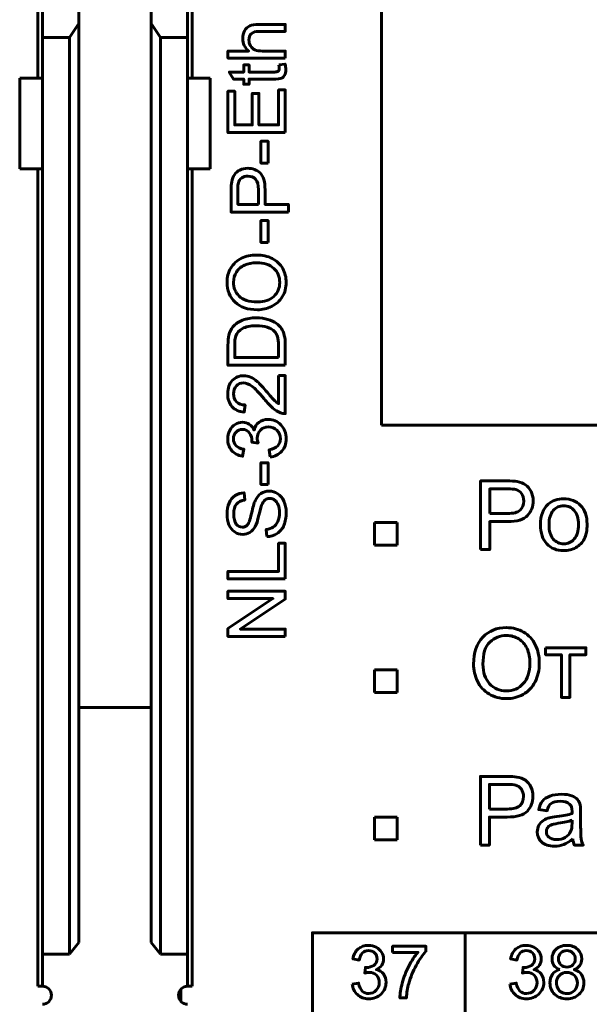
# Model space of a CAD drawing. Header units: millimetres. Extents: x -13 to 39, y -19 to 89.
# Tile 7 of 17: x 14 to 27, y 2 to 24. Entities that reach past the tile are written whole.
import ezdxf

# ---------------------------------------------------------------- set-up
doc = ezdxf.new("R2010")
doc.units = ezdxf.units.MM
for name, pattern in [('K5LT32784', [0]), ('K5LT32786', [0]), ('K5LT32789', [0])]:
    doc.linetypes.add(name, pattern=pattern)

msp = doc.modelspace()

# ---------------------------------------------------------------- linework, layer by layer
at = {"color": 150, "linetype": 'K5LT32789', "lineweight": 60, "true_color": 0x0080ff}
for p, q in [((14.639, 22.438), (14.639, 47.238)), ((18.039, 22.438), (18.039, 47.238)), ((22.217, 14.783), (22.217, 31.492)), ((14.739, 23.338), (14.739, 25.262)), ((15.539, 23.645), (15.539, 25.262)), ((17.139, 23.645), (17.139, 25.262)), ((17.939, 25.262), (17.939, 23.338)), ((15.339, 23.338), (15.539, 23.645)), ((15.539, 3.373), (15.539, 23.645)), ((17.139, 23.645), (17.139, 3.373)), ((17.339, 23.338), (17.139, 23.645)), ((14.739, 22.438), (14.739, 23.338)), ((15.339, 23.338), (14.739, 23.338)), ((15.339, 3.117), (15.339, 23.338)), ((17.339, 3.117), (17.339, 23.338)), ((17.939, 23.338), (17.339, 23.338)), ((17.939, 23.338), (17.939, 22.438)), ((14.739, 22.438), (14.239, 22.438)), ((14.239, 20.438), (14.239, 22.438)), ((14.739, 22.438), (14.739, 20.438)), ((18.439, 22.438), (17.939, 22.438)), ((17.939, 22.438), (17.939, 20.438)), ((18.439, 20.438), (18.439, 22.438)), ((14.739, 20.438), (14.239, 20.438)), ((14.639, 2.412), (14.639, 20.438)), ((14.739, 3.117), (14.739, 20.438)), ((17.939, 20.438), (18.439, 20.438)), ((17.939, 3.117), (17.939, 20.438)), ((18.039, 2.412), (18.039, 20.438)), ((35.6, 14.783), (22.217, 14.783)), ((22.059, 12.638), (22.559, 12.638)), ((22.059, 12.138), (22.059, 12.638)), ((22.559, 12.638), (22.559, 12.138)), ((22.559, 12.138), (22.059, 12.138)), ((22.059, 8.888), (22.059, 9.388)), ((22.059, 9.388), (22.559, 9.388)), ((22.559, 9.388), (22.559, 8.888)), ((22.559, 8.888), (22.059, 8.888)), ((15.539, 8.557), (17.139, 8.557)), ((22.059, 6.138), (22.559, 6.138)), ((22.059, 5.638), (22.059, 6.138)), ((22.559, 6.138), (22.559, 5.638)), ((22.559, 5.638), (22.059, 5.638)), ((24.058, 3.591), (24.058, -1.562)), ((15.339, 3.117), (15.539, 3.373)), ((17.139, 3.373), (17.339, 3.117)), ((15.339, 3.117), (14.739, 3.117)), ((14.739, 2.412), (14.739, 3.117)), ((17.339, 3.117), (17.939, 3.117)), ((17.939, 2.412), (17.939, 3.117)), ((14.739, 2.412), (14.639, 2.412)), ((18.039, 2.412), (17.939, 2.412)), ((17.793, 2.349), (17.793, 2.076))]:
    msp.add_line(p, q, dxfattribs=at)
at = {"color": 150, "linetype": 'K5LT32784', "lineweight": 60, "true_color": 0x0080ff}
msp.add_lwpolyline([(20.69, -1.562), (34.589, -1.562), (34.589, 3.591), (20.69, 3.591)], close=True, dxfattribs=at)
at = {"color": 150, "linetype": 'K5LT32789', "lineweight": 60, "true_color": 0x0080ff}
for centre, start, end in [((14.739, 2.212), 270, 90), ((17.939, 2.212), 90, 270)]:
    msp.add_arc(centre, 0.2, start, end, dxfattribs=at)
for points, knots in [([(20.092, 22.883), (20.092, 22.883), (18.829, 22.883), (18.829, 22.883), (18.829, 23.038), (18.829, 23.038), (19.283, 23.038), (19.283, 23.038), (19.199, 23.11), (19.157, 23.201), (19.157, 23.311), (19.157, 23.378), (19.17, 23.437), (19.197, 23.487), (19.224, 23.536), (19.261, 23.572), (19.308, 23.594), (19.355, 23.615), (19.423, 23.626), (19.513, 23.626), (19.513, 23.626), (20.092, 23.626), (20.092, 23.626), (20.092, 23.47), (20.092, 23.47), (19.513, 23.47), (19.513, 23.47), (19.436, 23.47), (19.379, 23.454), (19.344, 23.42), (19.309, 23.387), (19.291, 23.34), (19.291, 23.279), (19.291, 23.233), (19.303, 23.19), (19.327, 23.15), (19.351, 23.11), (19.383, 23.081), (19.424, 23.064), (19.464, 23.047), (19.52, 23.038), (19.592, 23.038), (19.592, 23.038), (20.092, 23.038), (20.092, 23.038), (20.092, 22.883), (20.092, 22.883)], [0, 0, 0, 0, 0.058824, 0.058824, 0.117647, 0.117647, 0.176471, 0.176471, 0.176471, 0.235294, 0.235294, 0.235294, 0.294118, 0.294118, 0.294118, 0.352941, 0.352941, 0.352941, 0.411765, 0.411765, 0.411765, 0.470588, 0.470588, 0.529412, 0.529412, 0.588235, 0.588235, 0.588235, 0.647059, 0.647059, 0.647059, 0.705882, 0.705882, 0.705882, 0.764706, 0.764706, 0.764706, 0.823529, 0.823529, 0.823529, 0.882353, 0.882353, 0.882353, 0.941176, 0.941176, 1, 1, 1, 1]), ([(19.953, 22.73), (19.953, 22.73), (20.09, 22.751), (20.09, 22.751), (20.1, 22.707), (20.104, 22.668), (20.104, 22.634), (20.104, 22.578), (20.095, 22.535), (20.078, 22.503), (20.06, 22.473), (20.036, 22.451), (20.007, 22.438), (19.978, 22.425), (19.917, 22.419), (19.824, 22.419), (19.824, 22.419), (19.296, 22.419), (19.296, 22.419), (19.296, 22.305), (19.296, 22.305), (19.176, 22.305), (19.176, 22.305), (19.176, 22.419), (19.176, 22.419), (18.95, 22.419), (18.95, 22.419), (18.857, 22.575), (18.857, 22.575), (19.176, 22.575), (19.176, 22.575), (19.176, 22.73), (19.176, 22.73), (19.296, 22.73), (19.296, 22.73), (19.296, 22.575), (19.296, 22.575), (19.833, 22.575), (19.833, 22.575), (19.877, 22.575), (19.906, 22.577), (19.918, 22.583), (19.931, 22.588), (19.941, 22.597), (19.948, 22.609), (19.956, 22.622), (19.96, 22.639), (19.96, 22.662), (19.96, 22.679), (19.958, 22.702), (19.953, 22.73)], [0, 0, 0, 0, 0.05, 0.05, 0.05, 0.1, 0.1, 0.1, 0.15, 0.15, 0.15, 0.2, 0.2, 0.2, 0.25, 0.25, 0.25, 0.3, 0.3, 0.35, 0.35, 0.4, 0.4, 0.45, 0.45, 0.5, 0.5, 0.55, 0.55, 0.6, 0.6, 0.65, 0.65, 0.7, 0.7, 0.75, 0.75, 0.8, 0.8, 0.8, 0.85, 0.85, 0.85, 0.9, 0.9, 0.9, 0.95, 0.95, 0.95, 1, 1, 1, 1]), ([(20.092, 21.239), (20.092, 21.239), (18.829, 21.239), (18.829, 21.239), (18.829, 22.151), (18.829, 22.151), (18.977, 22.151), (18.977, 22.151), (18.977, 21.407), (18.977, 21.407), (19.365, 21.407), (19.365, 21.407), (19.365, 22.104), (19.365, 22.104), (19.513, 22.104), (19.513, 22.104), (19.513, 21.407), (19.513, 21.407), (19.944, 21.407), (19.944, 21.407), (19.944, 22.181), (19.944, 22.181), (20.092, 22.181), (20.092, 22.181), (20.092, 21.239), (20.092, 21.239)], [0, 0, 0, 0, 0.083333, 0.083333, 0.166667, 0.166667, 0.25, 0.25, 0.333333, 0.333333, 0.416667, 0.416667, 0.5, 0.5, 0.583333, 0.583333, 0.666667, 0.666667, 0.75, 0.75, 0.833333, 0.833333, 0.916667, 0.916667, 1, 1, 1, 1]), ([(19.713, 20.567), (19.713, 20.567), (19.557, 20.567), (19.557, 20.567), (19.557, 21.047), (19.557, 21.047), (19.713, 21.047), (19.713, 21.047), (19.713, 20.567), (19.713, 20.567)], [0, 0, 0, 0, 0.25, 0.25, 0.5, 0.5, 0.75, 0.75, 1, 1, 1, 1]), ([(19.713, 18.818), (19.713, 18.818), (19.557, 18.818), (19.557, 18.818), (19.557, 19.297), (19.557, 19.297), (19.713, 19.297), (19.713, 19.297), (19.713, 18.818), (19.713, 18.818)], [0, 0, 0, 0, 0.25, 0.25, 0.5, 0.5, 0.75, 0.75, 1, 1, 1, 1]), ([(19.477, 17.331), (19.268, 17.331), (19.104, 17.388), (18.985, 17.5), (18.867, 17.613), (18.808, 17.758), (18.808, 17.936), (18.808, 18.053), (18.836, 18.158), (18.891, 18.252), (18.947, 18.345), (19.024, 18.417), (19.124, 18.466), (19.224, 18.515), (19.336, 18.539), (19.463, 18.539), (19.59, 18.539), (19.705, 18.514), (19.806, 18.462), (19.907, 18.41), (19.983, 18.337), (20.035, 18.242), (20.087, 18.147), (20.113, 18.045), (20.113, 17.935), (20.113, 17.816), (20.084, 17.71), (20.027, 17.616), (19.97, 17.523), (19.891, 17.452), (19.792, 17.403), (19.693, 17.355), (19.588, 17.331), (19.477, 17.331)], [0, 0, 0, 0, 0.090909, 0.090909, 0.090909, 0.181818, 0.181818, 0.181818, 0.272727, 0.272727, 0.272727, 0.363636, 0.363636, 0.363636, 0.454545, 0.454545, 0.454545, 0.545455, 0.545455, 0.545455, 0.636364, 0.636364, 0.636364, 0.727273, 0.727273, 0.727273, 0.818182, 0.818182, 0.818182, 0.909091, 0.909091, 0.909091, 1, 1, 1, 1]), ([(19.48, 17.504), (19.632, 17.504), (19.752, 17.545), (19.926, 17.708), (19.97, 17.811), (19.97, 17.934), (19.97, 18.06), (19.926, 18.163), (19.838, 18.245), (19.75, 18.326), (19.625, 18.367), (19.462, 18.367), (19.36, 18.367), (19.27, 18.349), (19.194, 18.314), (19.117, 18.28), (19.058, 18.229), (19.016, 18.162), (18.974, 18.095), (18.952, 18.02), (18.952, 17.937), (18.952, 17.819), (18.993, 17.717), (19.074, 17.632), (19.155, 17.547), (19.291, 17.504), (19.48, 17.504)], [0, 0, 0, 0, 0.111111, 0.111111, 0.222222, 0.222222, 0.222222, 0.333333, 0.333333, 0.333333, 0.444444, 0.444444, 0.444444, 0.555556, 0.555556, 0.555556, 0.666667, 0.666667, 0.666667, 0.777778, 0.777778, 0.777778, 0.888889, 0.888889, 0.888889, 1, 1, 1, 1]), ([(20.092, 16.108), (20.092, 16.108), (18.829, 16.108), (18.829, 16.108), (18.829, 16.544), (18.829, 16.544), (18.829, 16.642), (18.835, 16.717), (18.847, 16.768), (18.864, 16.841), (18.894, 16.903), (18.937, 16.954), (18.994, 17.02), (19.066, 17.07), (19.153, 17.103), (19.241, 17.136), (19.341, 17.153), (19.454, 17.153), (19.55, 17.153), (19.635, 17.142), (19.709, 17.119), (19.783, 17.097), (19.844, 17.068), (19.893, 17.033), (19.941, 16.998), (19.979, 16.96), (20.007, 16.918), (20.035, 16.876), (20.056, 16.826), (20.07, 16.767), (20.085, 16.708), (20.092, 16.641), (20.092, 16.564), (20.092, 16.564), (20.092, 16.108), (20.092, 16.108)], [0, 0, 0, 0, 0.083333, 0.083333, 0.166667, 0.166667, 0.166667, 0.25, 0.25, 0.25, 0.333333, 0.333333, 0.333333, 0.416667, 0.416667, 0.416667, 0.5, 0.5, 0.5, 0.583333, 0.583333, 0.583333, 0.666667, 0.666667, 0.666667, 0.75, 0.75, 0.75, 0.833333, 0.833333, 0.833333, 0.916667, 0.916667, 0.916667, 1, 1, 1, 1]), ([(20.092, 16.108), (20.092, 16.108), (18.829, 16.108), (18.829, 16.108), (18.829, 16.544), (18.829, 16.544), (18.829, 16.642), (18.835, 16.717), (18.847, 16.768), (18.864, 16.841), (18.894, 16.903), (18.937, 16.954), (18.994, 17.02), (19.066, 17.07), (19.153, 17.103), (19.241, 17.136), (19.341, 17.153), (19.454, 17.153), (19.55, 17.153), (19.635, 17.142), (19.709, 17.119), (19.783, 17.097), (19.844, 17.068), (19.893, 17.033), (19.941, 16.998), (19.979, 16.96), (20.007, 16.918), (20.035, 16.876), (20.056, 16.826), (20.07, 16.767), (20.085, 16.708), (20.092, 16.641), (20.092, 16.564), (20.092, 16.564), (20.092, 16.108), (20.092, 16.108)], [0, 0, 0, 0, 0.083333, 0.083333, 0.166667, 0.166667, 0.166667, 0.25, 0.25, 0.25, 0.333333, 0.333333, 0.333333, 0.416667, 0.416667, 0.416667, 0.5, 0.5, 0.5, 0.583333, 0.583333, 0.583333, 0.666667, 0.666667, 0.666667, 0.75, 0.75, 0.75, 0.833333, 0.833333, 0.833333, 0.916667, 0.916667, 0.916667, 1, 1, 1, 1]), ([(19.944, 16.276), (19.944, 16.276), (19.944, 16.545), (19.944, 16.545), (19.944, 16.629), (19.936, 16.694), (19.921, 16.741), (19.905, 16.788), (19.883, 16.826), (19.855, 16.854), (19.815, 16.894), (19.762, 16.925), (19.695, 16.947), (19.628, 16.969), (19.547, 16.98), (19.451, 16.98), (19.319, 16.98), (19.217, 16.958), (19.146, 16.915), (19.075, 16.872), (19.027, 16.819), (19.003, 16.757), (18.986, 16.712), (18.977, 16.64), (18.977, 16.541), (18.977, 16.541), (18.977, 16.276), (18.977, 16.276), (19.944, 16.276), (19.944, 16.276)], [0, 0, 0, 0, 0.1, 0.1, 0.1, 0.2, 0.2, 0.2, 0.3, 0.3, 0.3, 0.4, 0.4, 0.4, 0.5, 0.5, 0.5, 0.6, 0.6, 0.6, 0.7, 0.7, 0.7, 0.8, 0.8, 0.8, 0.9, 0.9, 1, 1, 1, 1]), ([(19.944, 16.276), (19.944, 16.276), (19.944, 16.545), (19.944, 16.545), (19.944, 16.629), (19.936, 16.694), (19.921, 16.741), (19.905, 16.788), (19.883, 16.826), (19.855, 16.854), (19.815, 16.894), (19.762, 16.925), (19.695, 16.947), (19.628, 16.969), (19.547, 16.98), (19.451, 16.98), (19.319, 16.98), (19.217, 16.958), (19.146, 16.915), (19.075, 16.872), (19.027, 16.819), (19.003, 16.757), (18.986, 16.712), (18.977, 16.64), (18.977, 16.541), (18.977, 16.541), (18.977, 16.276), (18.977, 16.276), (19.944, 16.276), (19.944, 16.276)], [0, 0, 0, 0, 0.1, 0.1, 0.1, 0.2, 0.2, 0.2, 0.3, 0.3, 0.3, 0.4, 0.4, 0.4, 0.5, 0.5, 0.5, 0.6, 0.6, 0.6, 0.7, 0.7, 0.7, 0.8, 0.8, 0.8, 0.9, 0.9, 1, 1, 1, 1]), ([(19.944, 15.879), (19.944, 15.879), (20.092, 15.879), (20.092, 15.879), (20.092, 15.043), (20.092, 15.043), (20.055, 15.042), (20.019, 15.048), (19.984, 15.061), (19.927, 15.082), (19.871, 15.117), (19.816, 15.164), (19.761, 15.212), (19.698, 15.279), (19.626, 15.367), (19.513, 15.504), (19.424, 15.597), (19.358, 15.645), (19.292, 15.694), (19.23, 15.718), (19.171, 15.718), (19.11, 15.718), (19.058, 15.696), (19.016, 15.652), (18.974, 15.608), (18.952, 15.551), (18.952, 15.48), (18.952, 15.405), (18.975, 15.345), (19.019, 15.3), (19.064, 15.255), (19.126, 15.232), (19.205, 15.232), (19.205, 15.232), (19.189, 15.073), (19.189, 15.073), (19.07, 15.084), (18.98, 15.125), (18.917, 15.196), (18.855, 15.267), (18.824, 15.363), (18.824, 15.483), (18.824, 15.604), (18.857, 15.7), (18.925, 15.771), (18.992, 15.842), (19.075, 15.877), (19.175, 15.877), (19.225, 15.877), (19.275, 15.867), (19.324, 15.846), (19.373, 15.825), (19.424, 15.791), (19.478, 15.743), (19.532, 15.695), (19.607, 15.615), (19.701, 15.504), (19.779, 15.411), (19.832, 15.351), (19.86, 15.324), (19.888, 15.298), (19.916, 15.276), (19.944, 15.259), (19.944, 15.259), (19.944, 15.879), (19.944, 15.879)], [0, 0, 0, 0, 0.045455, 0.045455, 0.090909, 0.090909, 0.090909, 0.136364, 0.136364, 0.136364, 0.181818, 0.181818, 0.181818, 0.227273, 0.227273, 0.227273, 0.272727, 0.272727, 0.272727, 0.318182, 0.318182, 0.318182, 0.363636, 0.363636, 0.363636, 0.409091, 0.409091, 0.409091, 0.454545, 0.454545, 0.454545, 0.5, 0.5, 0.5, 0.545455, 0.545455, 0.545455, 0.590909, 0.590909, 0.590909, 0.636364, 0.636364, 0.636364, 0.681818, 0.681818, 0.681818, 0.727273, 0.727273, 0.727273, 0.772727, 0.772727, 0.772727, 0.818182, 0.818182, 0.818182, 0.863636, 0.863636, 0.863636, 0.909091, 0.909091, 0.909091, 0.954545, 0.954545, 0.954545, 1, 1, 1, 1]), ([(19.757, 14.085), (19.757, 14.085), (19.736, 14.24), (19.736, 14.24), (19.824, 14.258), (19.887, 14.288), (19.926, 14.331), (19.965, 14.373), (19.984, 14.425), (19.984, 14.487), (19.984, 14.561), (19.959, 14.623), (19.909, 14.673), (19.858, 14.723), (19.795, 14.748), (19.721, 14.748), (19.65, 14.748), (19.591, 14.725), (19.544, 14.678), (19.498, 14.632), (19.475, 14.572), (19.475, 14.5), (19.475, 14.471), (19.481, 14.435), (19.492, 14.391), (19.492, 14.391), (19.356, 14.408), (19.356, 14.408), (19.358, 14.418), (19.358, 14.427), (19.358, 14.433), (19.358, 14.5), (19.341, 14.559), (19.306, 14.612), (19.272, 14.665), (19.219, 14.692), (19.148, 14.692), (19.091, 14.692), (19.044, 14.672), (19.007, 14.634), (18.969, 14.595), (18.951, 14.545), (18.951, 14.485), (18.951, 14.424), (18.97, 14.374), (19.046, 14.293), (19.104, 14.267), (19.18, 14.256), (19.18, 14.256), (19.152, 14.101), (19.152, 14.101), (19.048, 14.12), (18.967, 14.163), (18.91, 14.23), (18.852, 14.297), (18.824, 14.381), (18.824, 14.481), (18.824, 14.55), (18.838, 14.613), (18.868, 14.671), (18.897, 14.729), (18.938, 14.774), (18.989, 14.804), (19.04, 14.835), (19.094, 14.85), (19.151, 14.85), (19.206, 14.85), (19.255, 14.836), (19.3, 14.806), (19.344, 14.777), (19.38, 14.734), (19.406, 14.676), (19.423, 14.751), (19.459, 14.809), (19.514, 14.85), (19.568, 14.891), (19.636, 14.912), (19.717, 14.912), (19.828, 14.912), (19.921, 14.872), (19.998, 14.791), (20.075, 14.711), (20.113, 14.609), (20.113, 14.486), (20.113, 14.375), (20.08, 14.283), (20.014, 14.21), (19.948, 14.137), (19.862, 14.095), (19.757, 14.085)], [0, 0, 0, 0, 0.033333, 0.033333, 0.033333, 0.066667, 0.066667, 0.066667, 0.1, 0.1, 0.1, 0.133333, 0.133333, 0.133333, 0.166667, 0.166667, 0.166667, 0.2, 0.2, 0.2, 0.233333, 0.233333, 0.233333, 0.266667, 0.266667, 0.266667, 0.3, 0.3, 0.3, 0.333333, 0.333333, 0.333333, 0.366667, 0.366667, 0.366667, 0.4, 0.4, 0.4, 0.433333, 0.433333, 0.433333, 0.466667, 0.466667, 0.466667, 0.5, 0.5, 0.533333, 0.533333, 0.533333, 0.566667, 0.566667, 0.566667, 0.6, 0.6, 0.6, 0.633333, 0.633333, 0.633333, 0.666667, 0.666667, 0.666667, 0.7, 0.7, 0.7, 0.733333, 0.733333, 0.733333, 0.766667, 0.766667, 0.766667, 0.8, 0.8, 0.8, 0.833333, 0.833333, 0.833333, 0.866667, 0.866667, 0.866667, 0.9, 0.9, 0.9, 0.933333, 0.933333, 0.933333, 0.966667, 0.966667, 0.966667, 1, 1, 1, 1]), ([(19.713, 13.478), (19.713, 13.478), (19.557, 13.478), (19.557, 13.478), (19.557, 13.958), (19.557, 13.958), (19.713, 13.958), (19.713, 13.958), (19.713, 13.478), (19.713, 13.478)], [0, 0, 0, 0, 0.25, 0.25, 0.5, 0.5, 0.75, 0.75, 1, 1, 1, 1]), ([(24.398, 12.041), (24.398, 12.041), (24.398, 13.557), (24.398, 13.557), (24.97, 13.557), (24.97, 13.557), (25.071, 13.557), (25.148, 13.552), (25.201, 13.542), (25.275, 13.53), (25.338, 13.506), (25.388, 13.472), (25.439, 13.437), (25.479, 13.388), (25.51, 13.326), (25.541, 13.263), (25.556, 13.195), (25.556, 13.119), (25.556, 12.991), (25.515, 12.882), (25.433, 12.793), (25.351, 12.704), (25.202, 12.659), (24.988, 12.659), (24.988, 12.659), (24.599, 12.659), (24.599, 12.659), (24.599, 12.041), (24.599, 12.041), (24.398, 12.041), (24.398, 12.041)], [0, 0, 0, 0, 0.090909, 0.090909, 0.181818, 0.181818, 0.181818, 0.272727, 0.272727, 0.272727, 0.363636, 0.363636, 0.363636, 0.454545, 0.454545, 0.454545, 0.545455, 0.545455, 0.545455, 0.636364, 0.636364, 0.636364, 0.727273, 0.727273, 0.727273, 0.818182, 0.818182, 0.909091, 0.909091, 1, 1, 1, 1]), ([(19.686, 12.328), (19.686, 12.328), (19.672, 12.485), (19.672, 12.485), (19.736, 12.492), (19.788, 12.51), (19.829, 12.537), (19.869, 12.564), (19.902, 12.607), (19.927, 12.664), (19.952, 12.721), (19.965, 12.786), (19.965, 12.858), (19.965, 12.921), (19.956, 12.978), (19.917, 13.075), (19.891, 13.111), (19.825, 13.159), (19.789, 13.171), (19.75, 13.171), (19.71, 13.171), (19.676, 13.16), (19.646, 13.137), (19.617, 13.114), (19.592, 13.076), (19.572, 13.023), (19.559, 12.989), (19.538, 12.914), (19.483, 12.682), (19.456, 12.601), (19.432, 12.554), (19.4, 12.494), (19.361, 12.449), (19.314, 12.42), (19.267, 12.39), (19.214, 12.376), (19.156, 12.376), (19.092, 12.376), (19.033, 12.394), (18.977, 12.43), (18.922, 12.466), (18.88, 12.519), (18.851, 12.588), (18.822, 12.658), (18.808, 12.735), (18.808, 12.82), (18.808, 12.914), (18.823, 12.996), (18.853, 13.068), (18.883, 13.139), (18.927, 13.194), (18.986, 13.232), (19.045, 13.271), (19.111, 13.292), (19.185, 13.295), (19.185, 13.295), (19.198, 13.134), (19.198, 13.134), (19.118, 13.125), (19.058, 13.096), (19.017, 13.047), (18.976, 12.997), (18.956, 12.923), (18.956, 12.826), (18.956, 12.725), (18.975, 12.652), (19.012, 12.605), (19.049, 12.559), (19.093, 12.536), (19.146, 12.536), (19.191, 12.536), (19.228, 12.552), (19.258, 12.585), (19.287, 12.617), (19.317, 12.701), (19.348, 12.837), (19.378, 12.973), (19.405, 13.066), (19.428, 13.117), (19.462, 13.19), (19.505, 13.244), (19.557, 13.279), (19.608, 13.314), (19.668, 13.332), (19.736, 13.332), (19.803, 13.332), (19.866, 13.312), (19.985, 13.235), (20.031, 13.18), (20.064, 13.108), (20.097, 13.036), (20.113, 12.956), (20.113, 12.865), (20.113, 12.751), (20.096, 12.656), (20.063, 12.579), (20.03, 12.501), (19.98, 12.441), (19.913, 12.397), (19.846, 12.353), (19.771, 12.33), (19.686, 12.328)], [0, 0, 0, 0, 0.028571, 0.028571, 0.028571, 0.057143, 0.057143, 0.057143, 0.085714, 0.085714, 0.085714, 0.114286, 0.114286, 0.114286, 0.142857, 0.142857, 0.171429, 0.171429, 0.2, 0.2, 0.2, 0.228571, 0.228571, 0.228571, 0.257143, 0.257143, 0.257143, 0.285714, 0.285714, 0.314286, 0.314286, 0.314286, 0.342857, 0.342857, 0.342857, 0.371429, 0.371429, 0.371429, 0.4, 0.4, 0.4, 0.428571, 0.428571, 0.428571, 0.457143, 0.457143, 0.457143, 0.485714, 0.485714, 0.485714, 0.514286, 0.514286, 0.514286, 0.542857, 0.542857, 0.542857, 0.571429, 0.571429, 0.571429, 0.6, 0.6, 0.6, 0.628571, 0.628571, 0.628571, 0.657143, 0.657143, 0.657143, 0.685714, 0.685714, 0.685714, 0.714286, 0.714286, 0.714286, 0.742857, 0.742857, 0.742857, 0.771429, 0.771429, 0.771429, 0.8, 0.8, 0.8, 0.828571, 0.828571, 0.828571, 0.857143, 0.857143, 0.885714, 0.885714, 0.885714, 0.914286, 0.914286, 0.914286, 0.942857, 0.942857, 0.942857, 0.971429, 0.971429, 0.971429, 1, 1, 1, 1]), ([(24.599, 12.837), (24.599, 12.837), (24.991, 12.837), (24.991, 12.837), (25.12, 12.837), (25.212, 12.861), (25.267, 12.91), (25.321, 12.958), (25.348, 13.026), (25.348, 13.113), (25.348, 13.177), (25.332, 13.231), (25.3, 13.276), (25.268, 13.321), (25.226, 13.351), (25.174, 13.366), (25.14, 13.375), (25.077, 13.379), (24.987, 13.379), (24.987, 13.379), (24.599, 13.379), (24.599, 13.379), (24.599, 12.837), (24.599, 12.837)], [0, 0, 0, 0, 0.125, 0.125, 0.125, 0.25, 0.25, 0.25, 0.375, 0.375, 0.375, 0.5, 0.5, 0.5, 0.625, 0.625, 0.625, 0.75, 0.75, 0.75, 0.875, 0.875, 1, 1, 1, 1]), ([(25.717, 12.591), (25.717, 12.793), (25.773, 12.944), (25.886, 13.041), (25.98, 13.123), (26.096, 13.163), (26.232, 13.163), (26.382, 13.163), (26.506, 13.114), (26.602, 13.015), (26.697, 12.917), (26.745, 12.78), (26.745, 12.606), (26.745, 12.465), (26.724, 12.354), (26.682, 12.273), (26.639, 12.193), (26.578, 12.13), (26.497, 12.085), (26.416, 12.04), (26.327, 12.018), (26.232, 12.018), (26.078, 12.018), (25.954, 12.067), (25.764, 12.264), (25.717, 12.406), (25.717, 12.591)], [0, 0, 0, 0, 0.111111, 0.111111, 0.111111, 0.222222, 0.222222, 0.222222, 0.333333, 0.333333, 0.333333, 0.444444, 0.444444, 0.444444, 0.555556, 0.555556, 0.555556, 0.666667, 0.666667, 0.666667, 0.777778, 0.777778, 0.777778, 0.888889, 0.888889, 1, 1, 1, 1]), ([(25.907, 12.59), (25.907, 12.45), (25.938, 12.345), (25.999, 12.275), (26.061, 12.205), (26.138, 12.17), (26.232, 12.17), (26.324, 12.17), (26.401, 12.205), (26.463, 12.276), (26.524, 12.346), (26.555, 12.453), (26.555, 12.596), (26.555, 12.732), (26.524, 12.834), (26.462, 12.904), (26.4, 12.974), (26.323, 13.009), (26.232, 13.009), (26.138, 13.009), (26.061, 12.974), (25.999, 12.905), (25.938, 12.835), (25.907, 12.73), (25.907, 12.59)], [0, 0, 0, 0, 0.125, 0.125, 0.125, 0.25, 0.25, 0.25, 0.375, 0.375, 0.375, 0.5, 0.5, 0.5, 0.625, 0.625, 0.625, 0.75, 0.75, 0.75, 0.875, 0.875, 0.875, 1, 1, 1, 1]), ([(20.092, 11.395), (20.092, 11.395), (18.829, 11.395), (18.829, 11.395), (18.829, 11.562), (18.829, 11.562), (19.944, 11.562), (19.944, 11.562), (19.944, 12.183), (19.944, 12.183), (20.092, 12.183), (20.092, 12.183), (20.092, 11.395), (20.092, 11.395)], [0, 0, 0, 0, 0.166667, 0.166667, 0.333333, 0.333333, 0.5, 0.5, 0.666667, 0.666667, 0.833333, 0.833333, 1, 1, 1, 1]), ([(20.092, 10.126), (20.092, 10.126), (18.829, 10.126), (18.829, 10.126), (18.829, 10.298), (18.829, 10.298), (19.82, 10.96), (19.82, 10.96), (18.829, 10.96), (18.829, 10.96), (18.829, 11.121), (18.829, 11.121), (20.092, 11.121), (20.092, 11.121), (20.092, 10.949), (20.092, 10.949), (19.101, 10.287), (19.101, 10.287), (20.092, 10.287), (20.092, 10.287), (20.092, 10.126), (20.092, 10.126)], [0, 0, 0, 0, 0.1, 0.1, 0.2, 0.2, 0.3, 0.3, 0.4, 0.4, 0.5, 0.5, 0.6, 0.6, 0.7, 0.7, 0.8, 0.8, 0.9, 0.9, 1, 1, 1, 1]), ([(24.242, 9.517), (24.242, 9.769), (24.309, 9.965), (24.445, 10.108), (24.58, 10.25), (24.754, 10.321), (24.968, 10.321), (25.108, 10.321), (25.234, 10.287), (25.346, 10.221), (25.459, 10.154), (25.544, 10.061), (25.603, 9.941), (25.662, 9.822), (25.692, 9.686), (25.692, 9.535), (25.692, 9.382), (25.661, 9.244), (25.599, 9.123), (25.536, 9.002), (25.449, 8.91), (25.335, 8.848), (25.221, 8.785), (25.098, 8.754), (24.967, 8.754), (24.824, 8.754), (24.696, 8.789), (24.584, 8.858), (24.472, 8.927), (24.386, 9.02), (24.329, 9.14), (24.271, 9.258), (24.242, 9.384), (24.242, 9.517)], [0, 0, 0, 0, 0.090909, 0.090909, 0.090909, 0.181818, 0.181818, 0.181818, 0.272727, 0.272727, 0.272727, 0.363636, 0.363636, 0.363636, 0.454545, 0.454545, 0.454545, 0.545455, 0.545455, 0.545455, 0.636364, 0.636364, 0.636364, 0.727273, 0.727273, 0.727273, 0.818182, 0.818182, 0.818182, 0.909091, 0.909091, 0.909091, 1, 1, 1, 1]), ([(24.449, 9.514), (24.449, 9.332), (24.498, 9.188), (24.596, 9.083), (24.694, 8.978), (24.817, 8.926), (24.966, 8.926), (25.117, 8.926), (25.24, 8.979), (25.338, 9.085), (25.436, 9.19), (25.484, 9.341), (25.484, 9.535), (25.484, 9.659), (25.463, 9.766), (25.422, 9.858), (25.38, 9.95), (25.319, 10.021), (25.239, 10.071), (25.159, 10.122), (25.069, 10.147), (24.969, 10.147), (24.827, 10.147), (24.705, 10.098), (24.603, 10.001), (24.5, 9.904), (24.449, 9.741), (24.449, 9.514)], [0, 0, 0, 0, 0.111111, 0.111111, 0.111111, 0.222222, 0.222222, 0.222222, 0.333333, 0.333333, 0.333333, 0.444444, 0.444444, 0.444444, 0.555556, 0.555556, 0.555556, 0.666667, 0.666667, 0.666667, 0.777778, 0.777778, 0.777778, 0.888889, 0.888889, 0.888889, 1, 1, 1, 1]), ([(25.829, 9.878), (25.829, 9.878), (26.718, 9.878), (26.718, 9.878), (26.718, 9.724), (26.718, 9.724), (26.367, 9.724), (26.367, 9.724), (26.367, 8.78), (26.367, 8.78), (26.18, 8.78), (26.18, 8.78), (26.18, 9.724), (26.18, 9.724), (25.829, 9.724), (25.829, 9.724), (25.829, 9.878), (25.829, 9.878)], [0, 0, 0, 0, 0.125, 0.125, 0.25, 0.25, 0.375, 0.375, 0.5, 0.5, 0.625, 0.625, 0.75, 0.75, 0.875, 0.875, 1, 1, 1, 1]), ([(24.393, 5.523), (24.393, 5.523), (24.393, 7.039), (24.393, 7.039), (24.966, 7.039), (24.966, 7.039), (25.066, 7.039), (25.143, 7.034), (25.196, 7.025), (25.271, 7.012), (25.333, 6.989), (25.384, 6.954), (25.434, 6.919), (25.475, 6.87), (25.505, 6.808), (25.536, 6.745), (25.551, 6.677), (25.551, 6.602), (25.551, 6.473), (25.51, 6.364), (25.428, 6.275), (25.346, 6.186), (25.198, 6.142), (24.983, 6.142), (24.983, 6.142), (24.594, 6.142), (24.594, 6.142), (24.594, 5.523), (24.594, 5.523), (24.393, 5.523), (24.393, 5.523)], [0, 0, 0, 0, 0.090909, 0.090909, 0.181818, 0.181818, 0.181818, 0.272727, 0.272727, 0.272727, 0.363636, 0.363636, 0.363636, 0.454545, 0.454545, 0.454545, 0.545455, 0.545455, 0.545455, 0.636364, 0.636364, 0.636364, 0.727273, 0.727273, 0.727273, 0.818182, 0.818182, 0.909091, 0.909091, 1, 1, 1, 1]), ([(24.594, 6.319), (24.594, 6.319), (24.986, 6.319), (24.986, 6.319), (25.116, 6.319), (25.208, 6.343), (25.262, 6.392), (25.317, 6.44), (25.344, 6.508), (25.344, 6.596), (25.344, 6.659), (25.328, 6.713), (25.296, 6.758), (25.264, 6.803), (25.221, 6.833), (25.169, 6.848), (25.135, 6.857), (25.073, 6.861), (24.982, 6.861), (24.982, 6.861), (24.594, 6.861), (24.594, 6.861), (24.594, 6.319), (24.594, 6.319)], [0, 0, 0, 0, 0.125, 0.125, 0.125, 0.25, 0.25, 0.25, 0.375, 0.375, 0.375, 0.5, 0.5, 0.5, 0.625, 0.625, 0.625, 0.75, 0.75, 0.75, 0.875, 0.875, 1, 1, 1, 1]), ([(26.429, 5.661), (26.36, 5.602), (26.293, 5.561), (26.23, 5.537), (26.166, 5.512), (26.097, 5.5), (26.024, 5.5), (25.903, 5.5), (25.81, 5.529), (25.746, 5.588), (25.681, 5.647), (25.648, 5.722), (25.648, 5.813), (25.648, 5.867), (25.66, 5.916), (25.685, 5.961), (25.71, 6.005), (25.742, 6.04), (25.781, 6.067), (25.821, 6.094), (25.865, 6.114), (25.915, 6.128), (25.952, 6.138), (26.007, 6.147), (26.081, 6.156), (26.231, 6.174), (26.342, 6.195), (26.413, 6.22), (26.414, 6.245), (26.414, 6.261), (26.414, 6.268), (26.414, 6.344), (26.397, 6.397), (26.361, 6.428), (26.314, 6.47), (26.243, 6.491), (26.149, 6.491), (26.061, 6.491), (25.996, 6.475), (25.955, 6.445), (25.913, 6.414), (25.882, 6.36), (25.862, 6.281), (25.862, 6.281), (25.68, 6.307), (25.68, 6.307), (25.696, 6.385), (25.724, 6.448), (25.762, 6.496), (25.8, 6.544), (25.855, 6.58), (25.927, 6.606), (25.998, 6.632), (26.082, 6.645), (26.177, 6.645), (26.27, 6.645), (26.347, 6.634), (26.406, 6.612), (26.464, 6.59), (26.508, 6.562), (26.535, 6.529), (26.563, 6.495), (26.582, 6.453), (26.594, 6.402), (26.6, 6.37), (26.603, 6.313), (26.603, 6.231), (26.603, 6.231), (26.603, 5.984), (26.603, 5.984), (26.603, 5.811), (26.607, 5.702), (26.614, 5.656), (26.622, 5.61), (26.637, 5.566), (26.66, 5.523), (26.66, 5.523), (26.465, 5.523), (26.465, 5.523), (26.446, 5.563), (26.435, 5.608), (26.429, 5.661)], [0, 0, 0, 0, 0.037037, 0.037037, 0.037037, 0.074074, 0.074074, 0.074074, 0.111111, 0.111111, 0.111111, 0.148148, 0.148148, 0.148148, 0.185185, 0.185185, 0.185185, 0.222222, 0.222222, 0.222222, 0.259259, 0.259259, 0.259259, 0.296296, 0.296296, 0.296296, 0.333333, 0.333333, 0.333333, 0.37037, 0.37037, 0.37037, 0.407407, 0.407407, 0.407407, 0.444444, 0.444444, 0.444444, 0.481481, 0.481481, 0.481481, 0.518519, 0.518519, 0.518519, 0.555556, 0.555556, 0.555556, 0.592593, 0.592593, 0.592593, 0.62963, 0.62963, 0.62963, 0.666667, 0.666667, 0.666667, 0.703704, 0.703704, 0.703704, 0.740741, 0.740741, 0.740741, 0.777778, 0.777778, 0.777778, 0.814815, 0.814815, 0.814815, 0.851852, 0.851852, 0.851852, 0.888889, 0.888889, 0.888889, 0.925926, 0.925926, 0.925926, 0.962963, 0.962963, 0.962963, 1, 1, 1, 1]), ([(26.414, 6.074), (26.347, 6.046), (26.245, 6.023), (26.11, 6.004), (26.033, 5.993), (25.978, 5.981), (25.947, 5.967), (25.915, 5.953), (25.891, 5.933), (25.873, 5.907), (25.856, 5.88), (25.847, 5.851), (25.847, 5.819), (25.847, 5.77), (25.866, 5.728), (25.904, 5.696), (25.941, 5.663), (25.996, 5.646), (26.069, 5.646), (26.14, 5.646), (26.204, 5.662), (26.26, 5.693), (26.316, 5.724), (26.357, 5.767), (26.383, 5.821), (26.403, 5.863), (26.413, 5.925), (26.413, 6.006), (26.413, 6.006), (26.414, 6.074), (26.414, 6.074)], [0, 0, 0, 0, 0.1, 0.1, 0.1, 0.2, 0.2, 0.2, 0.3, 0.3, 0.3, 0.4, 0.4, 0.4, 0.5, 0.5, 0.5, 0.6, 0.6, 0.6, 0.7, 0.7, 0.7, 0.8, 0.8, 0.8, 0.9, 0.9, 0.9, 1, 1, 1, 1]), ([(21.569, 2.459), (21.569, 2.459), (21.708, 2.479), (21.708, 2.479), (21.724, 2.398), (21.751, 2.34), (21.79, 2.305), (21.828, 2.269), (21.875, 2.251), (21.931, 2.251), (21.997, 2.251), (22.053, 2.274), (22.098, 2.321), (22.143, 2.367), (22.165, 2.424), (22.165, 2.492), (22.165, 2.557), (22.144, 2.611), (22.102, 2.654), (22.061, 2.696), (22.008, 2.717), (21.943, 2.717), (21.916, 2.717), (21.883, 2.712), (21.844, 2.701), (21.844, 2.701), (21.86, 2.825), (21.86, 2.825), (21.869, 2.824), (21.877, 2.824), (21.882, 2.824), (21.942, 2.824), (21.995, 2.84), (22.043, 2.871), (22.091, 2.902), (22.115, 2.951), (22.115, 3.016), (22.115, 3.068), (22.097, 3.111), (22.062, 3.145), (22.028, 3.179), (21.983, 3.196), (21.928, 3.196), (21.874, 3.196), (21.829, 3.179), (21.792, 3.144), (21.756, 3.109), (21.733, 3.056), (21.723, 2.987), (21.723, 2.987), (21.583, 3.012), (21.583, 3.012), (21.6, 3.107), (21.639, 3.181), (21.699, 3.234), (21.76, 3.286), (21.835, 3.312), (21.925, 3.312), (21.987, 3.312), (22.044, 3.299), (22.096, 3.272), (22.149, 3.245), (22.188, 3.208), (22.216, 3.161), (22.244, 3.115), (22.258, 3.065), (22.258, 3.013), (22.258, 2.963), (22.244, 2.918), (22.218, 2.877), (22.192, 2.836), (22.152, 2.804), (22.101, 2.78), (22.168, 2.764), (22.22, 2.731), (22.258, 2.682), (22.295, 2.632), (22.313, 2.57), (22.313, 2.495), (22.313, 2.395), (22.277, 2.309), (22.205, 2.239), (22.132, 2.169), (22.041, 2.134), (21.93, 2.134), (21.83, 2.134), (21.747, 2.164), (21.682, 2.225), (21.615, 2.285), (21.578, 2.363), (21.569, 2.459)], [0, 0, 0, 0, 0.033333, 0.033333, 0.033333, 0.066667, 0.066667, 0.066667, 0.1, 0.1, 0.1, 0.133333, 0.133333, 0.133333, 0.166667, 0.166667, 0.166667, 0.2, 0.2, 0.2, 0.233333, 0.233333, 0.233333, 0.266667, 0.266667, 0.266667, 0.3, 0.3, 0.3, 0.333333, 0.333333, 0.333333, 0.366667, 0.366667, 0.366667, 0.4, 0.4, 0.4, 0.433333, 0.433333, 0.433333, 0.466667, 0.466667, 0.466667, 0.5, 0.5, 0.5, 0.533333, 0.533333, 0.533333, 0.566667, 0.566667, 0.566667, 0.6, 0.6, 0.6, 0.633333, 0.633333, 0.633333, 0.666667, 0.666667, 0.666667, 0.7, 0.7, 0.7, 0.733333, 0.733333, 0.733333, 0.766667, 0.766667, 0.766667, 0.8, 0.8, 0.8, 0.833333, 0.833333, 0.833333, 0.866667, 0.866667, 0.866667, 0.9, 0.9, 0.9, 0.933333, 0.933333, 0.933333, 0.966667, 0.966667, 0.966667, 1, 1, 1, 1]), ([(22.459, 3.157), (22.459, 3.157), (22.459, 3.293), (22.459, 3.293), (23.194, 3.293), (23.194, 3.293), (23.194, 3.183), (23.194, 3.183), (23.122, 3.105), (23.05, 3.001), (22.979, 2.871), (22.908, 2.741), (22.853, 2.608), (22.814, 2.471), (22.787, 2.374), (22.769, 2.268), (22.761, 2.153), (22.761, 2.153), (22.618, 2.153), (22.618, 2.153), (22.62, 2.244), (22.637, 2.354), (22.671, 2.482), (22.704, 2.611), (22.752, 2.736), (22.815, 2.855), (22.878, 2.975), (22.944, 3.075), (23.015, 3.157), (23.015, 3.157), (22.459, 3.157), (22.459, 3.157)], [0, 0, 0, 0, 0.090909, 0.090909, 0.181818, 0.181818, 0.272727, 0.272727, 0.272727, 0.363636, 0.363636, 0.363636, 0.454545, 0.454545, 0.454545, 0.545455, 0.545455, 0.545455, 0.636364, 0.636364, 0.636364, 0.727273, 0.727273, 0.727273, 0.818182, 0.818182, 0.818182, 0.909091, 0.909091, 0.909091, 1, 1, 1, 1]), ([(25.045, 2.459), (25.045, 2.459), (25.185, 2.479), (25.185, 2.479), (25.201, 2.398), (25.228, 2.34), (25.266, 2.305), (25.305, 2.269), (25.352, 2.251), (25.408, 2.251), (25.474, 2.251), (25.53, 2.274), (25.575, 2.321), (25.62, 2.367), (25.642, 2.424), (25.642, 2.492), (25.642, 2.557), (25.621, 2.611), (25.579, 2.654), (25.537, 2.696), (25.484, 2.717), (25.419, 2.717), (25.393, 2.717), (25.36, 2.712), (25.321, 2.701), (25.321, 2.701), (25.336, 2.825), (25.336, 2.825), (25.346, 2.824), (25.353, 2.824), (25.359, 2.824), (25.419, 2.824), (25.472, 2.84), (25.52, 2.871), (25.568, 2.902), (25.591, 2.951), (25.591, 3.016), (25.591, 3.068), (25.574, 3.111), (25.539, 3.145), (25.505, 3.179), (25.46, 3.196), (25.405, 3.196), (25.351, 3.196), (25.305, 3.179), (25.269, 3.144), (25.233, 3.109), (25.21, 3.056), (25.199, 2.987), (25.199, 2.987), (25.06, 3.012), (25.06, 3.012), (25.077, 3.107), (25.115, 3.181), (25.176, 3.234), (25.236, 3.286), (25.312, 3.312), (25.402, 3.312), (25.464, 3.312), (25.521, 3.299), (25.573, 3.272), (25.625, 3.245), (25.665, 3.208), (25.693, 3.161), (25.72, 3.115), (25.734, 3.065), (25.734, 3.013), (25.734, 2.963), (25.721, 2.918), (25.695, 2.877), (25.668, 2.836), (25.629, 2.804), (25.578, 2.78), (25.645, 2.764), (25.697, 2.731), (25.734, 2.682), (25.771, 2.632), (25.79, 2.57), (25.79, 2.495), (25.79, 2.395), (25.754, 2.309), (25.681, 2.239), (25.609, 2.169), (25.517, 2.134), (25.407, 2.134), (25.307, 2.134), (25.224, 2.164), (25.158, 2.225), (25.092, 2.285), (25.055, 2.363), (25.045, 2.459)], [0, 0, 0, 0, 0.033333, 0.033333, 0.033333, 0.066667, 0.066667, 0.066667, 0.1, 0.1, 0.1, 0.133333, 0.133333, 0.133333, 0.166667, 0.166667, 0.166667, 0.2, 0.2, 0.2, 0.233333, 0.233333, 0.233333, 0.266667, 0.266667, 0.266667, 0.3, 0.3, 0.3, 0.333333, 0.333333, 0.333333, 0.366667, 0.366667, 0.366667, 0.4, 0.4, 0.4, 0.433333, 0.433333, 0.433333, 0.466667, 0.466667, 0.466667, 0.5, 0.5, 0.5, 0.533333, 0.533333, 0.533333, 0.566667, 0.566667, 0.566667, 0.6, 0.6, 0.6, 0.633333, 0.633333, 0.633333, 0.666667, 0.666667, 0.666667, 0.7, 0.7, 0.7, 0.733333, 0.733333, 0.733333, 0.766667, 0.766667, 0.766667, 0.8, 0.8, 0.8, 0.833333, 0.833333, 0.833333, 0.866667, 0.866667, 0.866667, 0.9, 0.9, 0.9, 0.933333, 0.933333, 0.933333, 0.966667, 0.966667, 0.966667, 1, 1, 1, 1]), ([(26.143, 2.779), (26.085, 2.8), (26.042, 2.831), (26.014, 2.871), (25.987, 2.911), (25.973, 2.959), (25.973, 3.014), (25.973, 3.099), (26.002, 3.169), (26.061, 3.226), (26.121, 3.283), (26.2, 3.312), (26.299, 3.312), (26.397, 3.312), (26.477, 3.283), (26.538, 3.224), (26.598, 3.166), (26.628, 3.095), (26.628, 3.01), (26.628, 2.957), (26.614, 2.91), (26.587, 2.871), (26.559, 2.831), (26.517, 2.8), (26.461, 2.779), (26.531, 2.756), (26.583, 2.719), (26.62, 2.667), (26.656, 2.616), (26.674, 2.554), (26.674, 2.483), (26.674, 2.384), (26.64, 2.302), (26.571, 2.234), (26.502, 2.167), (26.412, 2.134), (26.3, 2.134), (26.188, 2.134), (26.098, 2.167), (26.029, 2.235), (25.961, 2.302), (25.927, 2.386), (25.927, 2.487), (25.927, 2.562), (25.945, 2.625), (25.983, 2.675), (26.02, 2.726), (26.074, 2.761), (26.143, 2.779)], [0, 0, 0, 0, 0.0625, 0.0625, 0.0625, 0.125, 0.125, 0.125, 0.1875, 0.1875, 0.1875, 0.25, 0.25, 0.25, 0.3125, 0.3125, 0.3125, 0.375, 0.375, 0.375, 0.4375, 0.4375, 0.4375, 0.5, 0.5, 0.5, 0.5625, 0.5625, 0.5625, 0.625, 0.625, 0.625, 0.6875, 0.6875, 0.6875, 0.75, 0.75, 0.75, 0.8125, 0.8125, 0.8125, 0.875, 0.875, 0.875, 0.9375, 0.9375, 0.9375, 1, 1, 1, 1]), ([(26.115, 3.02), (26.115, 2.965), (26.133, 2.92), (26.167, 2.885), (26.201, 2.851), (26.246, 2.833), (26.302, 2.833), (26.356, 2.833), (26.4, 2.851), (26.434, 2.885), (26.468, 2.919), (26.485, 2.962), (26.485, 3.011), (26.485, 3.064), (26.468, 3.107), (26.433, 3.143), (26.398, 3.178), (26.354, 3.196), (26.3, 3.196), (26.247, 3.196), (26.202, 3.179), (26.168, 3.144), (26.133, 3.109), (26.115, 3.068), (26.115, 3.02)], [0, 0, 0, 0, 0.125, 0.125, 0.125, 0.25, 0.25, 0.25, 0.375, 0.375, 0.375, 0.5, 0.5, 0.5, 0.625, 0.625, 0.625, 0.75, 0.75, 0.75, 0.875, 0.875, 0.875, 1, 1, 1, 1]), ([(26.069, 2.486), (26.069, 2.445), (26.079, 2.406), (26.097, 2.369), (26.116, 2.331), (26.144, 2.302), (26.181, 2.281), (26.219, 2.26), (26.259, 2.25), (26.301, 2.25), (26.369, 2.25), (26.424, 2.272), (26.467, 2.315), (26.51, 2.359), (26.531, 2.414), (26.531, 2.481), (26.531, 2.549), (26.509, 2.606), (26.465, 2.65), (26.42, 2.695), (26.364, 2.717), (26.297, 2.717), (26.231, 2.717), (26.177, 2.695), (26.134, 2.651), (26.091, 2.607), (26.069, 2.552), (26.069, 2.486)], [0, 0, 0, 0, 0.111111, 0.111111, 0.111111, 0.222222, 0.222222, 0.222222, 0.333333, 0.333333, 0.333333, 0.444444, 0.444444, 0.444444, 0.555556, 0.555556, 0.555556, 0.666667, 0.666667, 0.666667, 0.777778, 0.777778, 0.777778, 0.888889, 0.888889, 0.888889, 1, 1, 1, 1])]:
    msp.add_open_spline(points, degree=3, knots=knots, dxfattribs=at)
at = {"color": 150, "linetype": 'K5LT32786', "lineweight": 60, "true_color": 0x0080ff}
for points, knots in [([(20.162, 19.486), (20.162, 19.486), (18.899, 19.486), (18.899, 19.486), (18.899, 19.963), (18.899, 19.963), (18.899, 20.047), (18.903, 20.111), (18.911, 20.155), (18.922, 20.217), (18.941, 20.269), (18.97, 20.311), (18.999, 20.353), (19.04, 20.387), (19.092, 20.413), (19.144, 20.438), (19.201, 20.451), (19.264, 20.451), (19.371, 20.451), (19.462, 20.417), (19.536, 20.348), (19.61, 20.28), (19.647, 20.156), (19.647, 19.978), (19.647, 19.978), (19.647, 19.654), (19.647, 19.654), (20.162, 19.654), (20.162, 19.654), (20.162, 19.486), (20.162, 19.486)], [0, 0, 0, 0, 0.090909, 0.090909, 0.181818, 0.181818, 0.181818, 0.272727, 0.272727, 0.272727, 0.363636, 0.363636, 0.363636, 0.454545, 0.454545, 0.454545, 0.545455, 0.545455, 0.545455, 0.636364, 0.636364, 0.636364, 0.727273, 0.727273, 0.727273, 0.818182, 0.818182, 0.909091, 0.909091, 1, 1, 1, 1]), ([(19.499, 19.654), (19.499, 19.654), (19.499, 19.98), (19.499, 19.98), (19.499, 20.088), (19.479, 20.165), (19.439, 20.21), (19.398, 20.255), (19.342, 20.278), (19.269, 20.278), (19.216, 20.278), (19.171, 20.265), (19.133, 20.238), (19.096, 20.211), (19.071, 20.176), (19.059, 20.133), (19.051, 20.104), (19.047, 20.052), (19.047, 19.977), (19.047, 19.977), (19.047, 19.654), (19.047, 19.654), (19.499, 19.654), (19.499, 19.654)], [0, 0, 0, 0, 0.125, 0.125, 0.125, 0.25, 0.25, 0.25, 0.375, 0.375, 0.375, 0.5, 0.5, 0.5, 0.625, 0.625, 0.625, 0.75, 0.75, 0.75, 0.875, 0.875, 1, 1, 1, 1])]:
    msp.add_open_spline(points, degree=3, knots=knots, dxfattribs=at)

doc.saveas('drawing.dxf')
